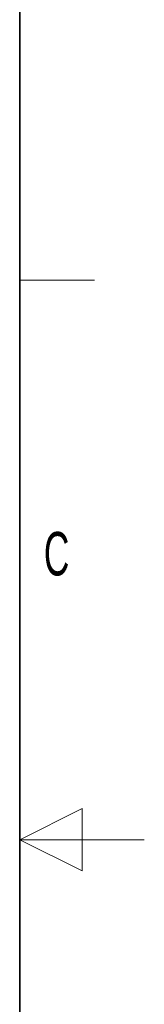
# Paper-space layout 'Blatt3' of a CAD drawing. Header units: millimetres. Extents: x 5 to 418, y 2 to 292.
# Tile 49 of 50: x 408 to 418, y 134 to 213. Entities that reach past the tile are written whole.
import ezdxf

# ---------------------------------------------------------------- set-up
doc = ezdxf.new("R2010")
doc.units = ezdxf.units.MM
doc.layers.add('SLD-0', color=7, linetype='Continuous')
doc.styles.add('SLDTEXTSTYLE0', font='TXT', dxfattribs={"width": 0.605})

psp = doc.layouts.new('Blatt3')

# ---------------------------------------------------------------- linework, layer by layer
at = {"layer": 'SLD-0', "lineweight": 35}
psp.add_line((408, 12), (408, 282.5), dxfattribs=at)
at = {"layer": 'SLD-0', "lineweight": 18}
for p, q in [((408, 192.25), (414, 192.25)), ((413, 149.75), (408, 147.25)), ((413, 144.75), (413, 149.75)), ((418, 147.25), (408, 147.25)), ((408, 147.25), (413, 144.75))]:
    psp.add_line(p, q, dxfattribs=at)

# ---------------------------------------------------------------- texts
at = {"layer": 'SLD-0', "insert": (410.9597, 172.0011), "char_height": 3.5, "attachment_point": 2, "style": 'SLDTEXTSTYLE0'}
psp.add_mtext('C', dxfattribs=at)

doc.saveas('drawing.dxf')
